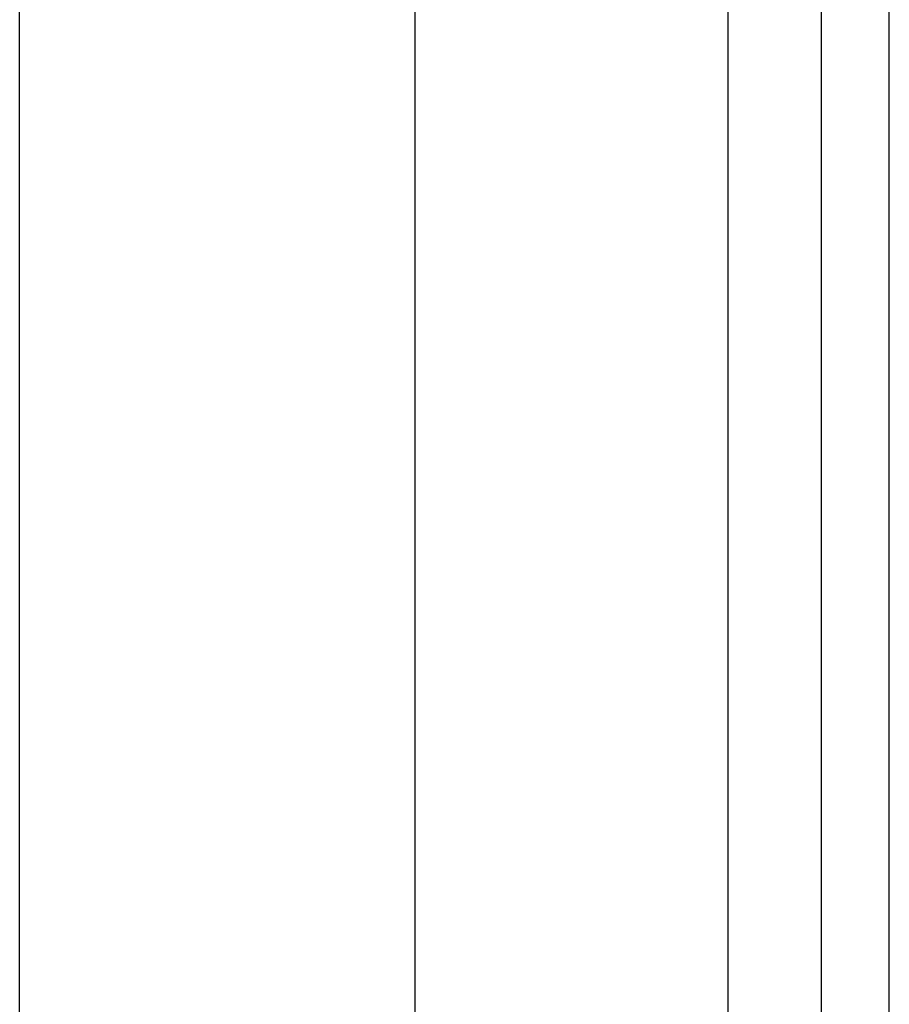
# Model space of a CAD drawing. Header units: inches. Extents: x 0 to 152, y -25 to 98.
# Tile 60 of 88: x 43.9 to 44.98, y 68.37 to 69.6. Entities that reach past the tile are written whole.
import ezdxf

# ---------------------------------------------------------------- set-up
doc = ezdxf.new("R2010")
doc.units = ezdxf.units.IN
doc.header["$LTSCALE"] = 9.095314
doc.header["$MEASUREMENT"] = 0
doc.layers.add('Visible Edges(ANSI)', color=7, linetype='Continuous', lineweight=25)
doc.layers.add('Visible Tangent Edges(ANSI)', color=7, linetype='Continuous', lineweight=25)

msp = doc.modelspace()

# ---------------------------------------------------------------- linework, layer by layer
at = {"layer": 'Visible Edges(ANSI)'}
for p, q in [((44.8984, 70.6212), (44.8984, 67.5022)), ((44.9834, 67.5022), (44.9834, 70.6212)), ((43.901, 66.0563), (43.901, 69.7997)), ((44.393, 69.7997), (44.393, 67.0736))]:
    msp.add_line(p, q, dxfattribs=at)
at = {"layer": 'Visible Tangent Edges(ANSI)'}
msp.add_line((44.7822, 70.6212), (44.7822, 67.413), dxfattribs=at)

doc.saveas('drawing.dxf')
